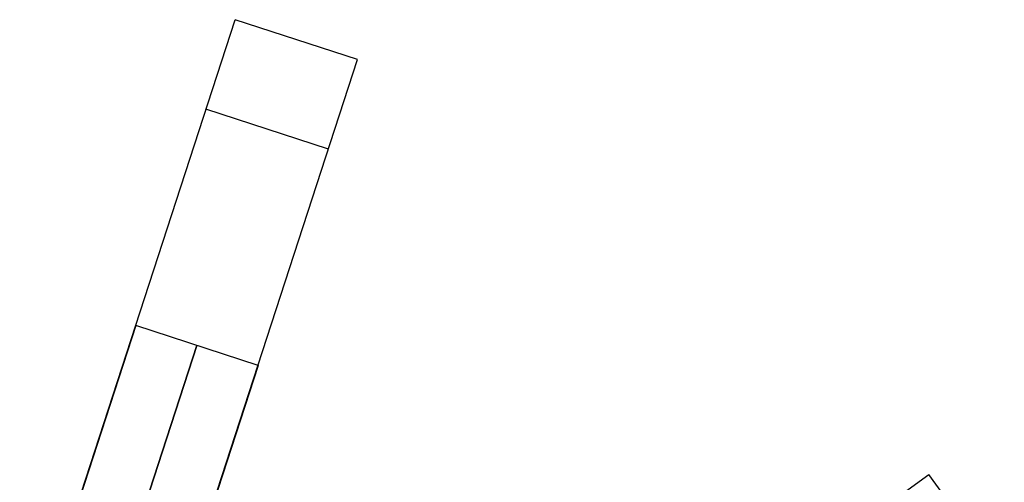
# Model space of a CAD drawing. Header units: centimetres. Extents: x 133.6 to 158.6, y -12.1 to 12.1.
# Tile 10 of 10: x 147.4 to 156.5, y 7.8 to 12.1. Entities that reach past the tile are written whole.
import ezdxf

# ---------------------------------------------------------------- set-up
doc = ezdxf.new("R2010")
doc.units = ezdxf.units.CM
doc.layers.add('Capa 04', color=7, linetype='Continuous')

msp = doc.modelspace()

# ---------------------------------------------------------------- linework, layer by layer
at = {"layer": 'Capa 04'}
for points in [[(147.5123, 6.3673), (149.3664, 12.0736)], [(150.5077, 11.7028), (149.3664, 12.0736)], [(150.5077, 11.7028), (149.3664, 12.0736)], [(150.5077, 11.7028), (149.3664, 12.0736)], [(148.6536, 5.9965), (150.5077, 11.7028)], [(150.2362, 10.8671), (149.0949, 11.2379)], [(150.2362, 10.8671), (149.0949, 11.2379)], [(147.3578, 5.8917), (148.4394, 9.2204)], [(148.4394, 9.2204), (147.3578, 5.8917)], [(149.5807, 8.8496), (148.4394, 9.2204)], [(149.5807, 8.8496), (148.4394, 9.2204)], [(147.9285, 5.7063), (149.01, 9.035)], [(149.01, 9.035), (147.9285, 5.7063)], [(148.4991, 5.5209), (149.5807, 8.8496)], [(149.5807, 8.8496), (148.4991, 5.5209)], [(150.9803, 4.306), (155.8344, 7.8327)], [(156.5397, 6.8619), (155.8344, 7.8327)], [(156.5397, 6.8619), (155.8344, 7.8327)], [(156.5397, 6.8619), (155.8344, 7.8327)]]:
    msp.add_lwpolyline(points, dxfattribs=at)
at = {"layer": 'Capa 04', "extrusion": (0.951057, -0.309017, 1.55045e-15)}
msp.add_lwpolyline([(54.6395, -180.0989), (54.706, -180.0997), (54.7732, -180.1019), (54.8409, -180.1057), (54.909, -180.1111), (54.9776, -180.1181), (55.0465, -180.1267), (55.1158, -180.137), (55.1853, -180.149), (55.2551, -180.1628), (55.325, -180.1783), (55.3949, -180.1956), (55.4649, -180.2147), (55.5349, -180.2357), (55.6047, -180.2585), (55.6744, -180.2831), (55.7437, -180.3096), (55.8128, -180.3379), (55.8815, -180.3681), (55.9497, -180.4002), (56.0173, -180.4341), (56.0844, -180.4698), (56.1507, -180.5074), (56.2163, -180.5468), (56.2811, -180.588), (56.3449, -180.6309), (56.4078, -180.6755), (56.4696, -180.7219), (56.5304, -180.7699), (56.5899, -180.8195), (56.6482, -180.8707), (56.7052, -180.9234), (56.7608, -180.9776), (56.815, -181.0332), (56.8677, -181.0902), (56.9189, -181.1485), (56.9685, -181.208), (57.0165, -181.2688), (57.0629, -181.3306), (57.1075, -181.3935), (57.1504, -181.4573), (57.1916, -181.5221), (57.231, -181.5877), (57.2686, -181.654), (57.3043, -181.7211), (57.3382, -181.7887), (57.3703, -181.8569), (57.4005, -181.9256), (57.4288, -181.9947), (57.4553, -182.0641), (57.4799, -182.1337), (57.5027, -182.2035), (57.5237, -182.2735), (57.5428, -182.3435), (57.5601, -182.4134), (57.5756, -182.4833), (57.5894, -182.5531), (57.6014, -182.6226), (57.6117, -182.6919), (57.6203, -182.7608), (57.6273, -182.8294), (57.6327, -182.8975), (57.6365, -182.9652), (57.6387, -183.0324), (57.6395, -183.0989)], dxfattribs=at)
at = {"layer": 'Capa 04', "extrusion": (0.951057, -0.309017, -1.5697e-15)}
msp.add_lwpolyline([(57.6395, -237.0989), (57.6387, -237.1655), (57.6365, -237.2327), (57.6327, -237.3004), (57.6273, -237.3685), (57.6203, -237.4371), (57.6117, -237.506), (57.6014, -237.5753), (57.5894, -237.6448), (57.5756, -237.7146), (57.5601, -237.7845), (57.5428, -237.8544), (57.5237, -237.9244), (57.5027, -237.9944), (57.4799, -238.0642), (57.4553, -238.1338), (57.4288, -238.2032), (57.4005, -238.2723), (57.3703, -238.341), (57.3382, -238.4092), (57.3043, -238.4768), (57.2686, -238.5439), (57.231, -238.6102), (57.1916, -238.6758), (57.1504, -238.7406), (57.1075, -238.8044), (57.0629, -238.8673), (57.0165, -238.9291), (56.9685, -238.9898), (56.9189, -239.0494), (56.8677, -239.1077), (56.815, -239.1646), (56.7608, -239.2203), (56.7052, -239.2745), (56.6482, -239.3272), (56.5899, -239.3784), (56.5304, -239.428), (56.4696, -239.476), (56.4078, -239.5224), (56.3449, -239.567), (56.2811, -239.6099), (56.2163, -239.6511), (56.1507, -239.6905), (56.0844, -239.728), (56.0173, -239.7638), (55.9497, -239.7977), (55.8815, -239.8298), (55.8128, -239.86), (55.7437, -239.8883), (55.6744, -239.9148), (55.6047, -239.9394), (55.5349, -239.9622), (55.4649, -239.9831), (55.3949, -240.0023), (55.325, -240.0196), (55.2551, -240.0351), (55.1853, -240.0489), (55.1158, -240.0609), (55.0465, -240.0712), (54.9776, -240.0798), (54.909, -240.0868), (54.8409, -240.0922), (54.7732, -240.096), (54.706, -240.0982), (54.6395, -240.0989)], dxfattribs=at)
at = {"layer": 'Capa 04', "extrusion": (1, 0, 0)}
for points in [[(12.0736, -183.0989), (12.0736, -230.0989), (12.0736, -237.0989)], [(11.8882, -183.0989), (11.8882, -230.0989), (11.8882, -237.0989)], [(11.7028, -183.0989), (11.7028, -230.0989), (11.7028, -237.0989)], [(7.8327, -183.0989), (7.8327, -230.0989), (7.8327, -237.0989)]]:
    msp.add_lwpolyline(points, dxfattribs=at)
at = {"layer": 'Capa 04', "extrusion": (0.951057, -0.309017, -1.93303e-14)}
msp.add_lwpolyline([(54.6395, -180.0989), (54.706, -180.0997), (54.7732, -180.1019), (54.8409, -180.1057), (54.909, -180.1111), (54.9776, -180.1181), (55.0465, -180.1267), (55.1158, -180.137), (55.1853, -180.149), (55.2551, -180.1628), (55.325, -180.1783), (55.3949, -180.1956), (55.4649, -180.2147), (55.5349, -180.2357), (55.6047, -180.2585), (55.6744, -180.2831), (55.7437, -180.3096), (55.8128, -180.3379), (55.8815, -180.3681), (55.9497, -180.4002), (56.0173, -180.4341), (56.0844, -180.4698), (56.1507, -180.5074), (56.2163, -180.5468), (56.2811, -180.588), (56.3449, -180.6309), (56.4078, -180.6755), (56.4696, -180.7219), (56.5304, -180.7699), (56.5899, -180.8195), (56.6482, -180.8707), (56.7052, -180.9234), (56.7608, -180.9776), (56.815, -181.0332), (56.8677, -181.0902), (56.9189, -181.1485), (56.9685, -181.208), (57.0165, -181.2688), (57.0629, -181.3306), (57.1075, -181.3935), (57.1504, -181.4573), (57.1916, -181.5221), (57.231, -181.5877), (57.2686, -181.654), (57.3043, -181.7211), (57.3382, -181.7887), (57.3703, -181.8569), (57.4005, -181.9256), (57.4288, -181.9947), (57.4553, -182.0641), (57.4799, -182.1337), (57.5027, -182.2035), (57.5237, -182.2735), (57.5428, -182.3435), (57.5601, -182.4134), (57.5756, -182.4833), (57.5894, -182.5531), (57.6014, -182.6226), (57.6117, -182.6919), (57.6203, -182.7608), (57.6273, -182.8294), (57.6327, -182.8975), (57.6365, -182.9652), (57.6387, -183.0324), (57.6395, -183.0989)], dxfattribs=at)
at = {"layer": 'Capa 04', "extrusion": (0.951057, -0.309017, 1.9311e-14)}
msp.add_lwpolyline([(57.6395, -237.0989), (57.6387, -237.1655), (57.6365, -237.2327), (57.6327, -237.3004), (57.6273, -237.3685), (57.6203, -237.4371), (57.6117, -237.506), (57.6014, -237.5753), (57.5894, -237.6448), (57.5756, -237.7146), (57.5601, -237.7845), (57.5428, -237.8544), (57.5237, -237.9244), (57.5027, -237.9944), (57.4799, -238.0642), (57.4553, -238.1338), (57.4288, -238.2032), (57.4005, -238.2723), (57.3703, -238.341), (57.3382, -238.4092), (57.3043, -238.4768), (57.2686, -238.5439), (57.231, -238.6102), (57.1916, -238.6758), (57.1504, -238.7406), (57.1075, -238.8044), (57.0629, -238.8673), (57.0165, -238.9291), (56.9685, -238.9898), (56.9189, -239.0494), (56.8677, -239.1077), (56.815, -239.1646), (56.7608, -239.2203), (56.7052, -239.2745), (56.6482, -239.3272), (56.5899, -239.3784), (56.5304, -239.428), (56.4696, -239.476), (56.4078, -239.5224), (56.3449, -239.567), (56.2811, -239.6099), (56.2163, -239.6511), (56.1507, -239.6905), (56.0844, -239.728), (56.0173, -239.7638), (55.9497, -239.7977), (55.8815, -239.8298), (55.8128, -239.86), (55.7437, -239.8883), (55.6744, -239.9148), (55.6047, -239.9394), (55.5349, -239.9622), (55.4649, -239.9831), (55.3949, -240.0023), (55.325, -240.0196), (55.2551, -240.0351), (55.1853, -240.0489), (55.1158, -240.0609), (55.0465, -240.0712), (54.9776, -240.0798), (54.909, -240.0868), (54.8409, -240.0922), (54.7732, -240.096), (54.706, -240.0982), (54.6395, -240.0989)], dxfattribs=at)
at = {"layer": 'Capa 04', "extrusion": (0.951057, -0.309017, -1.8887e-14)}
msp.add_lwpolyline([(54.6395, -180.0989), (54.706, -180.0997), (54.7732, -180.1019), (54.8409, -180.1057), (54.909, -180.1111), (54.9776, -180.1181), (55.0465, -180.1267), (55.1158, -180.137), (55.1853, -180.149), (55.2551, -180.1628), (55.325, -180.1783), (55.3949, -180.1956), (55.4649, -180.2147), (55.5349, -180.2357), (55.6047, -180.2585), (55.6744, -180.2831), (55.7437, -180.3096), (55.8128, -180.3379), (55.8815, -180.3681), (55.9497, -180.4002), (56.0173, -180.4341), (56.0844, -180.4698), (56.1507, -180.5074), (56.2163, -180.5468), (56.2811, -180.588), (56.3449, -180.6309), (56.4078, -180.6755), (56.4696, -180.7219), (56.5304, -180.7699), (56.5899, -180.8195), (56.6482, -180.8707), (56.7052, -180.9234), (56.7608, -180.9776), (56.815, -181.0332), (56.8677, -181.0902), (56.9189, -181.1485), (56.9685, -181.208), (57.0165, -181.2688), (57.0629, -181.3306), (57.1075, -181.3935), (57.1504, -181.4573), (57.1916, -181.5221), (57.231, -181.5877), (57.2686, -181.654), (57.3043, -181.7211), (57.3382, -181.7887), (57.3703, -181.8569), (57.4005, -181.9256), (57.4288, -181.9947), (57.4553, -182.0641), (57.4799, -182.1337), (57.5027, -182.2035), (57.5237, -182.2735), (57.5428, -182.3435), (57.5601, -182.4134), (57.5756, -182.4833), (57.5894, -182.5531), (57.6014, -182.6226), (57.6117, -182.6919), (57.6203, -182.7608), (57.6273, -182.8294), (57.6327, -182.8975), (57.6365, -182.9652), (57.6387, -183.0324), (57.6395, -183.0989)], dxfattribs=at)
at = {"layer": 'Capa 04', "extrusion": (0.951057, -0.309017, 1.88693e-14)}
msp.add_lwpolyline([(57.6395, -237.0989), (57.6387, -237.1655), (57.6365, -237.2327), (57.6327, -237.3004), (57.6273, -237.3685), (57.6203, -237.4371), (57.6117, -237.506), (57.6014, -237.5753), (57.5894, -237.6448), (57.5756, -237.7146), (57.5601, -237.7845), (57.5428, -237.8544), (57.5237, -237.9244), (57.5027, -237.9944), (57.4799, -238.0642), (57.4553, -238.1338), (57.4288, -238.2032), (57.4005, -238.2723), (57.3703, -238.341), (57.3382, -238.4092), (57.3043, -238.4768), (57.2686, -238.5439), (57.231, -238.6102), (57.1916, -238.6758), (57.1504, -238.7406), (57.1075, -238.8044), (57.0629, -238.8673), (57.0165, -238.9291), (56.9685, -238.9898), (56.9189, -239.0494), (56.8677, -239.1077), (56.815, -239.1646), (56.7608, -239.2203), (56.7052, -239.2745), (56.6482, -239.3272), (56.5899, -239.3784), (56.5304, -239.428), (56.4696, -239.476), (56.4078, -239.5224), (56.3449, -239.567), (56.2811, -239.6099), (56.2163, -239.6511), (56.1507, -239.6905), (56.0844, -239.728), (56.0173, -239.7638), (55.9497, -239.7977), (55.8815, -239.8298), (55.8128, -239.86), (55.7437, -239.8883), (55.6744, -239.9148), (55.6047, -239.9394), (55.5349, -239.9622), (55.4649, -239.9831), (55.3949, -240.0023), (55.325, -240.0196), (55.2551, -240.0351), (55.1853, -240.0489), (55.1158, -240.0609), (55.0465, -240.0712), (54.9776, -240.0798), (54.909, -240.0868), (54.8409, -240.0922), (54.7732, -240.096), (54.706, -240.0982), (54.6395, -240.0989)], dxfattribs=at)
at = {"layer": 'Capa 04', "extrusion": (-0.587785, 0.809017, 3.30604e-15)}
msp.add_lwpolyline([(-127.6766, -180.0989), (-127.7432, -180.0997), (-127.8104, -180.1019), (-127.8781, -180.1057), (-127.9462, -180.1111), (-128.0148, -180.1181), (-128.0837, -180.1267), (-128.153, -180.137), (-128.2225, -180.149), (-128.2923, -180.1628), (-128.3622, -180.1783), (-128.4321, -180.1956), (-128.5021, -180.2147), (-128.5721, -180.2357), (-128.6419, -180.2585), (-128.7115, -180.2831), (-128.7809, -180.3096), (-128.85, -180.3379), (-128.9187, -180.3681), (-128.9869, -180.4002), (-129.0545, -180.4341), (-129.1216, -180.4698), (-129.1879, -180.5074), (-129.2535, -180.5468), (-129.3183, -180.588), (-129.3821, -180.6309), (-129.445, -180.6755), (-129.5068, -180.7219), (-129.5675, -180.7699), (-129.6271, -180.8195), (-129.6854, -180.8707), (-129.7423, -180.9234), (-129.798, -180.9776), (-129.8522, -181.0332), (-129.9049, -181.0902), (-129.9561, -181.1485), (-130.0057, -181.208), (-130.0537, -181.2688), (-130.1001, -181.3306), (-130.1447, -181.3935), (-130.1876, -181.4573), (-130.2288, -181.5221), (-130.2682, -181.5877), (-130.3057, -181.654), (-130.3415, -181.7211), (-130.3754, -181.7887), (-130.4075, -181.8569), (-130.4377, -181.9256), (-130.466, -181.9947), (-130.4925, -182.0641), (-130.5171, -182.1337), (-130.5399, -182.2035), (-130.5608, -182.2735), (-130.58, -182.3435), (-130.5973, -182.4134), (-130.6128, -182.4833), (-130.6266, -182.5531), (-130.6386, -182.6226), (-130.6489, -182.6919), (-130.6575, -182.7608), (-130.6645, -182.8294), (-130.6699, -182.8975), (-130.6737, -182.9652), (-130.6759, -183.0324), (-130.6766, -183.0989)], dxfattribs=at)
at = {"layer": 'Capa 04', "extrusion": (-0.587785, 0.809017, -3.34902e-15)}
msp.add_lwpolyline([(-130.6766, -237.0989), (-130.6759, -237.1655), (-130.6737, -237.2327), (-130.6699, -237.3004), (-130.6645, -237.3685), (-130.6575, -237.4371), (-130.6489, -237.506), (-130.6386, -237.5753), (-130.6266, -237.6448), (-130.6128, -237.7146), (-130.5973, -237.7845), (-130.58, -237.8544), (-130.5608, -237.9244), (-130.5399, -237.9944), (-130.5171, -238.0642), (-130.4925, -238.1338), (-130.466, -238.2032), (-130.4377, -238.2723), (-130.4075, -238.341), (-130.3754, -238.4092), (-130.3415, -238.4768), (-130.3057, -238.5439), (-130.2682, -238.6102), (-130.2288, -238.6758), (-130.1876, -238.7406), (-130.1447, -238.8044), (-130.1001, -238.8673), (-130.0537, -238.9291), (-130.0057, -238.9898), (-129.9561, -239.0494), (-129.9049, -239.1077), (-129.8522, -239.1646), (-129.798, -239.2203), (-129.7423, -239.2745), (-129.6854, -239.3272), (-129.6271, -239.3784), (-129.5675, -239.428), (-129.5068, -239.476), (-129.445, -239.5224), (-129.3821, -239.567), (-129.3183, -239.6099), (-129.2535, -239.6511), (-129.1879, -239.6905), (-129.1216, -239.728), (-129.0545, -239.7638), (-128.9869, -239.7977), (-128.9187, -239.8298), (-128.85, -239.86), (-128.7809, -239.8883), (-128.7115, -239.9148), (-128.6419, -239.9394), (-128.5721, -239.9622), (-128.5021, -239.9831), (-128.4321, -240.0023), (-128.3622, -240.0196), (-128.2923, -240.0351), (-128.2225, -240.0489), (-128.153, -240.0609), (-128.0837, -240.0712), (-128.0148, -240.0798), (-127.9462, -240.0868), (-127.8781, -240.0922), (-127.8104, -240.096), (-127.7432, -240.0982), (-127.6766, -240.0989)], dxfattribs=at)

doc.saveas('drawing.dxf')
